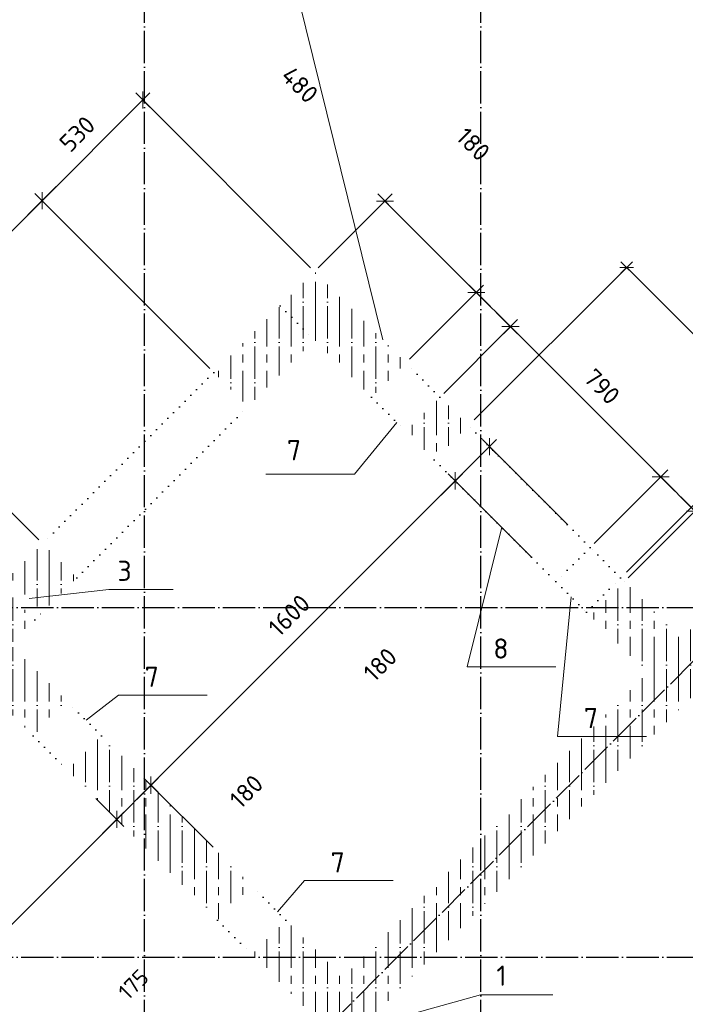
# Model space of a CAD drawing. Header units: millimetres. Extents: x -3057 to 112233, y -2869 to 47508.
# Tile 10 of 48: x 13436 to 15911, y 13724 to 17385. Entities that reach past the tile are written whole.
import ezdxf

# ---------------------------------------------------------------- set-up
doc = ezdxf.new("R2010")
doc.units = ezdxf.units.MM
doc.header["$PDMODE"] = 65
for name, pattern in [('______11', [150, 120, -15, 0, -15]), ('______5', [330, 240, -30, 30, -30]), ('______9', [30, 0, -30])]:
    doc.linetypes.add(name, pattern=pattern)
for name, color, linetype, lineweight in [('Standard', 7, 'Continuous', 25), ('Высотная отметка (окна)', 7, 'Continuous', 13), ('Ограждение_ 2D надпись', 7, 'Continuous', 13), ('Размерная линия_ общее', 7, 'Continuous', 13), ('Размерная линия_ общее_1', 7, 'Continuous', 13), ('Стена_ общее', 7, 'Continuous', 35)]:
    doc.layers.add(name, color=color, linetype=linetype, lineweight=lineweight)
doc.layers.add('Осевая линия_ общее', color=7, linetype='______5', lineweight=13, true_color=0xa0a0a0)
doc.styles.add('ISOCPEUR', font='ISOCPEUR')
doc.dimstyles.new('DIMSTYLE_11', dxfattribs={"dimtxt": 66, "dimasz": 75, "dimexe": 0, "dimexo": 0, "dimgap": 33, "dimtad": 0, "dimdec": 0, "dimrnd": 5, "dimzin": 12, "dimdsep": 46, "dimtxsty": 'ISOCPEUR', "dimblk1": 'ALL_ML_STRICH', "dimblk2": 'ALL_ML_STRICH', "dimsah": 1, "dimcen": 0, "dimclrd": 7, "dimclre": 256, "dimclrt": 7, "dimadec": 0, "dimazin": 0, "dimtfac": 1, "dimtdec": 0, "dimtix": 1, "dimtmove": 2, "dimatfit": 3, "dimfxl": 0, "dimtvp": 1.2, "dimtzin": 0, "dimlwd": 0, "dimlwe": -3, "dimarcsym": 0})
doc.dimstyles.new('DIMSTYLE_3', dxfattribs={"dimtxt": 66, "dimasz": 75, "dimexe": 0, "dimexo": 0, "dimgap": 33, "dimtad": 2, "dimdec": 0, "dimrnd": 5, "dimzin": 12, "dimdsep": 46, "dimtxsty": 'ISOCPEUR', "dimblk1": 'ALL_ML_STRICH', "dimblk2": 'ALL_ML_STRICH', "dimsah": 1, "dimcen": 0, "dimclrd": 7, "dimclre": 256, "dimclrt": 7, "dimadec": 0, "dimazin": 0, "dimtfac": 1, "dimtdec": 0, "dimtix": 1, "dimtmove": 2, "dimatfit": 3, "dimfxl": 0, "dimtzin": 0, "dimlwd": 0, "dimlwe": -3, "dimarcsym": 0})
doc.dimstyles.new('DIMSTYLE_5', dxfattribs={"dimtxt": 60, "dimasz": 60, "dimexe": 0, "dimexo": 0, "dimgap": 30, "dimtad": 2, "dimdec": 0, "dimrnd": 5, "dimzin": 12, "dimdsep": 46, "dimtxsty": 'ISOCPEUR', "dimblk1": 'ALL_ML_STRICH', "dimblk2": 'ALL_ML_STRICH', "dimsah": 1, "dimcen": 0, "dimclrd": 7, "dimclre": 256, "dimclrt": 7, "dimadec": 0, "dimazin": 0, "dimtfac": 1, "dimtdec": 0, "dimtix": 1, "dimtmove": 2, "dimatfit": 3, "dimfxl": 0, "dimtzin": 0, "dimlwd": 0, "dimlwe": -3, "dimarcsym": 0})
doc.dimstyles.new('DIMSTYLE_7', dxfattribs={"dimtxt": 66, "dimasz": 75, "dimexe": 0, "dimexo": 0, "dimgap": 33, "dimtad": 2, "dimdec": 0, "dimrnd": 5, "dimzin": 12, "dimdsep": 46, "dimtxsty": 'ISOCPEUR', "dimblk1": 'ALL_ML_STRICH', "dimblk2": 'ALL_ML_STRICH', "dimsah": 1, "dimcen": 0, "dimclrd": 7, "dimclre": 256, "dimclrt": 7, "dimadec": 0, "dimazin": 0, "dimtfac": 1, "dimtdec": 0, "dimtix": 1, "dimtmove": 2, "dimatfit": 3, "dimfxl": 0, "dimtvp": 1.2, "dimtzin": 0, "dimlwd": 0, "dimlwe": -3, "dimarcsym": 0})
pattern_1 = [(90, (0, 0), (-90, 6e-15), [120, -15, 0, -15]), (90, (-45, 6e-15), (-90, 6e-15), [240, -30, 30, -30])]

# ---------------------------------------------------------------- blocks, each defined once
blk = doc.blocks.new('ALL_ML_STRICH')
at = {"color": 0, "linetype": 'ByBlock', "lineweight": -2}
for p, q in [((0, -0.5), (0, 0.5)), ((-1, 0), (0.5, 0)), ((-0.3, -0.3), (0.3, 0.3))]:
    blk.add_line(p, q, dxfattribs=at)
blk = doc.blocks.new('*D77')
at = {"layer": 'DEFPOINTS', "color": 7, "linetype": 'Continuous', "lineweight": 13, "transparency": 33554687}
for p in [(12313, 15506.3), (13520.5, 15437.2), (12951.3, 14868)]:
    blk.add_point(p, dxfattribs=at)
at = {"layer": 'Размерная линия_ общее', "color": 7, "linetype": 'Continuous', "lineweight": -2, "transparency": 33554687}
blk.add_line((12313, 15506.3), (12882.2, 16075.5), dxfattribs=at)
at = {"layer": 'Размерная линия_ общее', "color": 253, "linetype": 'Continuous', "lineweight": -2, "true_color": 0xa0a0a0, "transparency": 33554687}
for p, q in [((13506.4, 15451.3), (12882.2, 16075.5)), ((12937.2, 14882.1), (12313, 15506.3))]:
    blk.add_line(p, q, dxfattribs=at)
at = {"layer": 'Размерная линия_ общее', "color": 7, "linetype": 'Continuous', "lineweight": 13, "transparency": 33554687, "yscale": 75, "zscale": 75}
for p, xscale, rotation in [((12882.2, 16075.5), 75, 44.99999999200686), ((12313, 15506.3), 75.00000000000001, 224.9999999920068)]:
    blk.add_blockref('ALL_ML_STRICH', p, dxfattribs=dict(at, xscale=xscale, rotation=rotation))
at = {"layer": 'Размерная линия_ общее', "color": 7, "linetype": 'Continuous', "lineweight": 13, "transparency": 33554687, "insert": (12541.2, 15851.9), "char_height": 66, "width": 198, "attachment_point": 5, "rotation": 45, "style": 'ISOCPEUR'}
blk.add_mtext('\\A1;{805}', dxfattribs=at)
blk = doc.blocks.new('*D78')
at = {"layer": 'DEFPOINTS', "color": 7, "linetype": 'Continuous', "lineweight": 13, "transparency": 33554687}
for p in [(12882.2, 16075.5), (14156.9, 16073.6), (13520.5, 15437.2)]:
    blk.add_point(p, dxfattribs=at)
at = {"layer": 'Размерная линия_ общее', "color": 7, "linetype": 'Continuous', "lineweight": -2, "transparency": 33554687}
blk.add_line((12882.2, 16075.5), (13518.6, 16711.9), dxfattribs=at)
at = {"layer": 'Размерная линия_ общее', "color": 253, "linetype": 'Continuous', "lineweight": -2, "true_color": 0xa0a0a0, "transparency": 33554687}
for p, q in [((14142.8, 16087.7), (13518.6, 16711.9)), ((13506.4, 15451.3), (12882.2, 16075.5))]:
    blk.add_line(p, q, dxfattribs=at)
at = {"layer": 'Размерная линия_ общее', "color": 7, "linetype": 'Continuous', "lineweight": 13, "transparency": 33554687, "yscale": 75, "zscale": 75}
for p, xscale, rotation in [((13518.6, 16711.9), 75, 44.99999999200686), ((12882.2, 16075.5), 75.00000000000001, 224.9999999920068)]:
    blk.add_blockref('ALL_ML_STRICH', p, dxfattribs=dict(at, xscale=xscale, rotation=rotation))
at = {"layer": 'Размерная линия_ общее', "color": 7, "linetype": 'Continuous', "lineweight": 13, "transparency": 33554687, "insert": (13144, 16454.7), "char_height": 66, "width": 198, "attachment_point": 5, "rotation": 45, "style": 'ISOCPEUR'}
blk.add_mtext('\\A1;{900}', dxfattribs=at)
blk = doc.blocks.new('*D79')
at = {"layer": 'DEFPOINTS', "color": 7, "linetype": 'Continuous', "lineweight": 13, "transparency": 33554687}
for p in [(13518.6, 16711.9), (14531.7, 16448.4), (14156.9, 16073.6)]:
    blk.add_point(p, dxfattribs=at)
at = {"layer": 'Размерная линия_ общее', "color": 7, "linetype": 'Continuous', "lineweight": -2, "transparency": 33554687}
blk.add_line((13518.6, 16711.9), (13893.4, 17086.7), dxfattribs=at)
at = {"layer": 'Размерная линия_ общее', "color": 253, "linetype": 'Continuous', "lineweight": -2, "true_color": 0xa0a0a0, "transparency": 33554687}
for p, q in [((14517.5, 16462.5), (13893.4, 17086.7)), ((14142.8, 16087.7), (13518.6, 16711.9))]:
    blk.add_line(p, q, dxfattribs=at)
at = {"layer": 'Размерная линия_ общее', "color": 7, "linetype": 'Continuous', "lineweight": 13, "transparency": 33554687, "yscale": 75, "zscale": 75}
for p, xscale, rotation in [((13893.4, 17086.7), 75, 44.99999999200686), ((13518.6, 16711.9), 75.00000000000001, 224.9999999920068)]:
    blk.add_blockref('ALL_ML_STRICH', p, dxfattribs=dict(at, xscale=xscale, rotation=rotation))
at = {"layer": 'Размерная линия_ общее', "color": 7, "linetype": 'Continuous', "lineweight": 13, "transparency": 33554687, "insert": (13649.6, 16960.3), "char_height": 66, "width": 198, "attachment_point": 5, "rotation": 45, "style": 'ISOCPEUR'}
blk.add_mtext('\\A1;{530}', dxfattribs=at)
blk = doc.blocks.new('СЛОЖНЫЙ_ОБЪЕКТ_1')
at = {"layer": 'Осевая линия_ общее', "color": 253, "linetype": '______11', "lineweight": -3, "true_color": 0xa0a0a0, "transparency": 33554687}
for p, q in [((13900, -2590), (13900, 47490)), ((15150, -2590), (15150, 21710)), ((3543.2, 2603.2), (20704.7, 19764.7)), ((-2770, 15200), (26050, 15200)), ((-2770, 13900), (26050, 13900))]:
    blk.add_line(p, q, dxfattribs=at)
blk = doc.blocks.new('*D122')
at = {"layer": 'DEFPOINTS', "color": 7, "linetype": 'Continuous', "lineweight": 13, "transparency": 33554687}
for p in [(12534.1, 14196.2), (12239.1, 13901.2), (13986.8, 13174.1)]:
    blk.add_point(p, dxfattribs=at)
at = {"layer": 'Размерная линия_ общее', "color": 253, "linetype": 'Continuous', "lineweight": -2, "true_color": 0xa0a0a0, "transparency": 33554687}
for p, q in [((12520, 14182.1), (12239.1, 13901.2)), ((13972.7, 13159.9), (13476.5, 12663.7))]:
    blk.add_line(p, q, dxfattribs=at)
at = {"layer": 'Размерная линия_ общее', "color": 7, "linetype": 'Continuous', "lineweight": -2, "transparency": 33554687}
blk.add_line((12239.1, 13901.2), (13476.5, 12663.7), dxfattribs=at)
at = {"layer": 'Размерная линия_ общее', "color": 7, "linetype": 'Continuous', "lineweight": 13, "transparency": 33554687, "xscale": 75, "yscale": 75, "zscale": 75}
for p, rotation in [((12239.1, 13901.2), 135.0000000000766), ((13476.5, 12663.7), 315.0000000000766)]:
    blk.add_blockref('ALL_ML_STRICH', p, dxfattribs=dict(at, rotation=rotation))
at = {"layer": 'Размерная линия_ общее', "color": 7, "linetype": 'Continuous', "lineweight": 13, "transparency": 33554687, "insert": (12640.6, 13617), "char_height": 66, "width": 264, "attachment_point": 5, "rotation": 315, "style": 'ISOCPEUR'}
blk.add_mtext('\\A1;{1750}', dxfattribs=at)
blk = doc.blocks.new('*D130')
at = {"layer": 'DEFPOINTS', "color": 7, "linetype": 'Continuous', "lineweight": 13, "transparency": 33554687}
for p in [(13019, 15655.9), (13520.5, 15437.2), (13379.1, 15295.8)]:
    blk.add_point(p, dxfattribs=at)
at = {"layer": 'Размерная линия_ общее', "color": 7, "linetype": 'Continuous', "lineweight": -2, "transparency": 33554687}
blk.add_line((13019, 15655.9), (13160.4, 15797.3), dxfattribs=at)
at = {"layer": 'Размерная линия_ общее', "color": 253, "linetype": 'Continuous', "lineweight": -2, "true_color": 0xa0a0a0, "transparency": 33554687}
for p, q in [((13506.4, 15451.3), (13160.4, 15797.3)), ((13365, 15309.9), (13019, 15655.9))]:
    blk.add_line(p, q, dxfattribs=at)
at = {"layer": 'Размерная линия_ общее', "color": 7, "linetype": 'Continuous', "lineweight": 13, "transparency": 33554687, "xscale": 75, "yscale": 75, "zscale": 75}
for p, rotation in [((13160.4, 15797.3), 45.00000000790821), ((13019, 15655.9), 225.0000000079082)]:
    blk.add_blockref('ALL_ML_STRICH', p, dxfattribs=dict(at, rotation=rotation))
at = {"layer": 'Размерная линия_ общее', "color": 7, "linetype": 'Continuous', "lineweight": 13, "transparency": 33554687, "insert": (13246.9, 16001.8), "char_height": 66, "width": 198, "attachment_point": 5, "rotation": 45, "style": 'ISOCPEUR'}
blk.add_mtext('\\A1;{200}', dxfattribs=at)
blk = doc.blocks.new('*D136')
at = {"layer": 'DEFPOINTS', "color": 7, "linetype": 'Continuous', "lineweight": 13, "transparency": 33554687}
for p in [(20439.2, 15264.3), (14595.3, 9709.6), (15203, 9101.9)]:
    blk.add_point(p, dxfattribs=at)
at = {"layer": 'Размерная линия_ общее', "color": 253, "linetype": 'Continuous', "lineweight": -2, "true_color": 0xa0a0a0, "transparency": 33554687}
for p, q in [((20453.3, 15250.2), (20902.3, 14801.2)), ((14609.5, 9695.5), (15203, 9101.9))]:
    blk.add_line(p, q, dxfattribs=at)
at = {"layer": 'Размерная линия_ общее', "color": 7, "linetype": 'Continuous', "lineweight": -2, "transparency": 33554687}
blk.add_line((15203, 9101.9), (20902.3, 14801.2), dxfattribs=at)
at = {"layer": 'Размерная линия_ общее', "color": 7, "linetype": 'Continuous', "lineweight": 13, "transparency": 33554687, "yscale": 75, "zscale": 75}
for p, xscale, rotation in [((20902.3, 14801.2), 75, 44.99999999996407), ((15203, 9101.9), 75.00000000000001, 224.9999999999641)]:
    blk.add_blockref('ALL_ML_STRICH', p, dxfattribs=dict(at, xscale=xscale, rotation=rotation))
at = {"layer": 'Размерная линия_ общее', "color": 7, "linetype": 'Continuous', "lineweight": 13, "transparency": 33554687, "insert": (17996.3, 12012.6), "char_height": 66, "width": 264, "attachment_point": 5, "rotation": 45, "style": 'ISOCPEUR'}
blk.add_mtext('\\A1;{8060}', dxfattribs=at)
blk = doc.blocks.new('*D139')
at = {"layer": 'DEFPOINTS', "color": 7, "linetype": 'Continuous', "lineweight": 13, "transparency": 33554687}
for p in [(15267.1, 20436.4), (9040, 15264.9), (9567.8, 14737.2)]:
    blk.add_point(p, dxfattribs=at)
at = {"layer": 'Размерная линия_ общее', "color": 7, "linetype": 'Continuous', "lineweight": -2, "transparency": 33554687}
blk.add_line((9040, 15264.9), (14739.3, 20964.2), dxfattribs=at)
at = {"layer": 'Размерная линия_ общее', "color": 253, "linetype": 'Continuous', "lineweight": -2, "true_color": 0xa0a0a0, "transparency": 33554687}
for p, q in [((15252.9, 20450.6), (14739.3, 20964.2)), ((9553.7, 14751.3), (9040, 15264.9))]:
    blk.add_line(p, q, dxfattribs=at)
at = {"layer": 'Размерная линия_ общее', "color": 7, "linetype": 'Continuous', "lineweight": 13, "transparency": 33554687, "xscale": 75, "yscale": 75, "zscale": 75}
for p, rotation in [((14739.3, 20964.2), 44.99999999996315), ((9040, 15264.9), 224.9999999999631)]:
    blk.add_blockref('ALL_ML_STRICH', p, dxfattribs=dict(at, rotation=rotation))
at = {"layer": 'Размерная линия_ общее', "color": 7, "linetype": 'Continuous', "lineweight": 13, "transparency": 33554687, "insert": (11833.3, 18175.6), "char_height": 66, "width": 264, "attachment_point": 5, "rotation": 45, "style": 'ISOCPEUR'}
blk.add_mtext('\\A1;{8060}', dxfattribs=at)
blk = doc.blocks.new('*D143')
at = {"layer": 'DEFPOINTS', "color": 7, "linetype": 'Continuous', "lineweight": 13, "transparency": 33554687}
for p in [(18385.4, 17318.1), (13994.3, 12927), (14714.4, 12206.9)]:
    blk.add_point(p, dxfattribs=at)
at = {"layer": 'Размерная линия_ общее', "color": 253, "linetype": 'Continuous', "lineweight": -2, "true_color": 0xa0a0a0, "transparency": 33554687}
for p, q in [((18399.6, 17304), (19105.5, 16598)), ((14008.4, 12912.8), (14714.4, 12206.9))]:
    blk.add_line(p, q, dxfattribs=at)
at = {"layer": 'Размерная линия_ общее', "color": 7, "linetype": 'Continuous', "lineweight": -2, "transparency": 33554687}
blk.add_line((14714.4, 12206.9), (19105.5, 16598), dxfattribs=at)
at = {"layer": 'Размерная линия_ общее', "color": 7, "linetype": 'Continuous', "lineweight": 13, "transparency": 33554687, "xscale": 75, "yscale": 75, "zscale": 75}
for p, rotation in [((19105.5, 16598), 44.99999999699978), ((14714.4, 12206.9), 224.9999999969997)]:
    blk.add_blockref('ALL_ML_STRICH', p, dxfattribs=dict(at, rotation=rotation))
at = {"layer": 'Размерная линия_ общее', "color": 7, "linetype": 'Continuous', "lineweight": 13, "transparency": 33554687, "insert": (16858.3, 14468.1), "char_height": 66, "width": 264, "attachment_point": 5, "rotation": 45, "style": 'ISOCPEUR'}
blk.add_mtext('\\A1;{6210}', dxfattribs=at)
blk = doc.blocks.new('*D153')
at = {"layer": 'DEFPOINTS', "color": 7, "linetype": 'Continuous', "lineweight": 13, "transparency": 33554687}
for p in [(13704.4, 14503.8), (11823.5, 12622.9), (11915.6, 12530.7)]:
    blk.add_point(p, dxfattribs=at)
at = {"layer": 'Размерная линия_ общее', "color": 253, "linetype": 'Continuous', "lineweight": -2, "true_color": 0xa0a0a0, "transparency": 33554687}
for p, q in [((13718.5, 14489.7), (13796.5, 14411.7)), ((11837.6, 12608.8), (11915.6, 12530.7))]:
    blk.add_line(p, q, dxfattribs=at)
at = {"layer": 'Размерная линия_ общее', "color": 7, "linetype": 'Continuous', "lineweight": -2, "transparency": 33554687}
blk.add_line((11915.6, 12530.7), (13796.5, 14411.7), dxfattribs=at)
at = {"layer": 'Размерная линия_ общее', "color": 7, "linetype": 'Continuous', "lineweight": 13, "transparency": 33554687, "xscale": 75, "yscale": 75, "zscale": 75}
for p, rotation in [((13796.5, 14411.7), 44.99999999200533), ((11915.6, 12530.7), 224.9999999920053)]:
    blk.add_blockref('ALL_ML_STRICH', p, dxfattribs=dict(at, rotation=rotation))
at = {"layer": 'Размерная линия_ общее', "color": 7, "linetype": 'Continuous', "lineweight": 13, "transparency": 33554687, "insert": (12383.4, 13171.1), "char_height": 66, "width": 264, "attachment_point": 5, "rotation": 45, "style": 'ISOCPEUR'}
blk.add_mtext('\\A1;{2660}', dxfattribs=at)
blk = doc.blocks.new('*D154')
at = {"layer": 'DEFPOINTS', "color": 7, "linetype": 'Continuous', "lineweight": 13, "transparency": 33554687}
for p in [(13704.4, 14503.8), (13796.5, 14411.7), (14140.3, 14322.4)]:
    blk.add_point(p, dxfattribs=at)
at = {"layer": 'Размерная линия_ общее', "color": 7, "linetype": 'Continuous', "lineweight": -2, "transparency": 33554687}
blk.add_line((13796.5, 14411.7), (13923.8, 14538.9), dxfattribs=at)
at = {"layer": 'Размерная линия_ общее', "color": 253, "linetype": 'Continuous', "lineweight": -2, "true_color": 0xa0a0a0, "transparency": 33554687}
for p, q in [((14154.5, 14308.3), (13923.8, 14538.9)), ((13718.5, 14489.7), (13796.5, 14411.7))]:
    blk.add_line(p, q, dxfattribs=at)
at = {"layer": 'Размерная линия_ общее', "color": 7, "linetype": 'Continuous', "lineweight": 13, "transparency": 33554687, "xscale": 75, "yscale": 75, "zscale": 75}
for p, rotation in [((13923.8, 14538.9), 44.99999999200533), ((13796.5, 14411.7), 224.9999999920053)]:
    blk.add_blockref('ALL_ML_STRICH', p, dxfattribs=dict(at, rotation=rotation))
at = {"layer": 'Размерная линия_ общее', "color": 7, "linetype": 'Continuous', "lineweight": 13, "transparency": 33554687, "insert": (14278.5, 14515.3), "char_height": 66, "width": 198, "attachment_point": 5, "rotation": 45, "style": 'ISOCPEUR'}
blk.add_mtext('\\A1;{180}', dxfattribs=at)
blk = doc.blocks.new('*D155')
at = {"layer": 'DEFPOINTS', "color": 7, "linetype": 'Continuous', "lineweight": 13, "transparency": 33554687}
for p in [(15354.3, 15371.2), (13923.8, 14538.9), (14140.3, 14322.4)]:
    blk.add_point(p, dxfattribs=at)
at = {"layer": 'Размерная линия_ общее', "color": 7, "linetype": 'Continuous', "lineweight": -2, "transparency": 33554687}
blk.add_line((13923.8, 14538.9), (15055.2, 15670.3), dxfattribs=at)
at = {"layer": 'Размерная линия_ общее', "color": 253, "linetype": 'Continuous', "lineweight": -2, "true_color": 0xa0a0a0, "transparency": 33554687}
for p, q in [((15340.2, 15385.3), (15055.2, 15670.3)), ((14154.5, 14308.3), (13923.8, 14538.9))]:
    blk.add_line(p, q, dxfattribs=at)
at = {"layer": 'Размерная линия_ общее', "color": 7, "linetype": 'Continuous', "lineweight": 13, "transparency": 33554687, "xscale": 75, "yscale": 75, "zscale": 75}
for p, rotation in [((15055.2, 15670.3), 44.99999999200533), ((13923.8, 14538.9), 224.9999999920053)]:
    blk.add_blockref('ALL_ML_STRICH', p, dxfattribs=dict(at, rotation=rotation))
at = {"layer": 'Размерная линия_ общее', "color": 7, "linetype": 'Continuous', "lineweight": 13, "transparency": 33554687, "insert": (14437.8, 15170.3), "char_height": 66, "width": 264, "attachment_point": 5, "rotation": 45, "style": 'ISOCPEUR'}
blk.add_mtext('\\A1;{1600}', dxfattribs=at)
blk = doc.blocks.new('*D156')
at = {"layer": 'DEFPOINTS', "color": 7, "linetype": 'Continuous', "lineweight": 13, "transparency": 33554687}
for p in [(15055.2, 15670.3), (15487.6, 15492.4), (15354.3, 15371.2)]:
    blk.add_point(p, dxfattribs=at)
at = {"layer": 'Размерная линия_ общее', "color": 7, "linetype": 'Continuous', "lineweight": -2, "transparency": 33554687}
blk.add_line((15055.2, 15670.3), (15182.5, 15797.6), dxfattribs=at)
at = {"layer": 'Размерная линия_ общее', "color": 253, "linetype": 'Continuous', "lineweight": -2, "true_color": 0xa0a0a0, "transparency": 33554687}
for p, q in [((15473.5, 15506.6), (15182.5, 15797.6)), ((15340.2, 15385.3), (15055.2, 15670.3))]:
    blk.add_line(p, q, dxfattribs=at)
at = {"layer": 'Размерная линия_ общее', "color": 7, "linetype": 'Continuous', "lineweight": 13, "transparency": 33554687, "xscale": 75, "yscale": 75, "zscale": 75}
for p, rotation in [((15182.5, 15797.6), 44.99999999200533), ((15055.2, 15670.3), 224.9999999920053)]:
    blk.add_blockref('ALL_ML_STRICH', p, dxfattribs=dict(at, rotation=rotation))
at = {"layer": 'Размерная линия_ общее', "color": 7, "linetype": 'Continuous', "lineweight": 13, "transparency": 33554687, "insert": (14776, 14987.2), "char_height": 66, "width": 198, "attachment_point": 5, "rotation": 45, "style": 'ISOCPEUR'}
blk.add_mtext('\\A1;{180}', dxfattribs=at)
blk = doc.blocks.new('*D157')
at = {"layer": 'DEFPOINTS', "color": 7, "linetype": 'Continuous', "lineweight": 13, "transparency": 33554687}
for p in [(15692.5, 16463.7), (15104.4, 15875.6), (15670.1, 15309.9)]:
    blk.add_point(p, dxfattribs=at)
at = {"layer": 'Размерная линия_ общее_1', "color": 253, "linetype": 'Continuous', "lineweight": -2, "true_color": 0xa0a0a0, "transparency": 33554687}
for p, q in [((15125.7, 15896.8), (15692.5, 16463.7)), ((15691.3, 15331.1), (16258.2, 15898))]:
    blk.add_line(p, q, dxfattribs=at)
at = {"layer": 'Размерная линия_ общее_1', "color": 7, "linetype": 'Continuous', "lineweight": -2, "transparency": 33554687}
blk.add_line((15692.5, 16463.7), (16258.2, 15898), dxfattribs=at)
at = {"layer": 'Размерная линия_ общее_1', "color": 7, "linetype": 'Continuous', "lineweight": 13, "transparency": 33554687, "xscale": 60, "yscale": 60, "zscale": 60}
for p, rotation in [((15692.5, 16463.7), 134.9999999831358), ((16258.2, 15898), 314.9999999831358)]:
    blk.add_blockref('ALL_ML_STRICH', p, dxfattribs=dict(at, rotation=rotation))
at = {"layer": 'Размерная линия_ общее_1', "color": 7, "linetype": 'Continuous', "lineweight": 13, "transparency": 33554687, "insert": (16034, 16235.3), "char_height": 60, "width": 180, "attachment_point": 5, "rotation": 315, "style": 'ISOCPEUR'}
blk.add_mtext('\\A1;{800}', dxfattribs=at)
blk = doc.blocks.new('*D158')
at = {"layer": 'DEFPOINTS', "color": 7, "linetype": 'Continuous', "lineweight": 13, "transparency": 33554687}
for p in [(16258.2, 15898), (16479.8, 15667), (15670.1, 15309.9)]:
    blk.add_point(p, dxfattribs=at)
at = {"layer": 'Размерная линия_ общее_1', "color": 253, "linetype": 'Continuous', "lineweight": -2, "true_color": 0xa0a0a0, "transparency": 33554687}
for p, q in [((15691.3, 15331.1), (16258.2, 15898)), ((16484.5, 15671.7), (16484.5, 15671.7))]:
    blk.add_line(p, q, dxfattribs=at)
at = {"layer": 'Размерная линия_ общее_1', "color": 7, "linetype": 'Continuous', "lineweight": -2, "transparency": 33554687}
blk.add_line((16258.2, 15898), (16484.5, 15671.7), dxfattribs=at)
at = {"layer": 'Размерная линия_ общее_1', "color": 7, "linetype": 'Continuous', "lineweight": 13, "transparency": 33554687, "xscale": 60, "yscale": 60, "zscale": 60}
for p, rotation in [((16258.2, 15898), 134.9999999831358), ((16484.5, 15671.7), 314.9999999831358)]:
    blk.add_blockref('ALL_ML_STRICH', p, dxfattribs=dict(at, rotation=rotation))
at = {"layer": 'Размерная линия_ общее_1', "color": 7, "linetype": 'Continuous', "lineweight": 13, "transparency": 33554687, "insert": (16253.6, 16512.2), "char_height": 60, "width": 180, "attachment_point": 5, "rotation": 315, "style": 'ISOCPEUR'}
blk.add_mtext('\\A1;{320}', dxfattribs=at)
blk = doc.blocks.new('*D159')
at = {"layer": 'DEFPOINTS', "color": 7, "linetype": 'Continuous', "lineweight": 13, "transparency": 33554687}
for p in [(14793.8, 16710.5), (14531.7, 16448.4), (14871.1, 16108.9)]:
    blk.add_point(p, dxfattribs=at)
at = {"layer": 'Размерная линия_ общее', "color": 253, "linetype": 'Continuous', "lineweight": -2, "true_color": 0xa0a0a0, "transparency": 33554687}
for p, q in [((14545.8, 16462.5), (14793.8, 16710.5)), ((14885.2, 16123.1), (15133.2, 16371.1))]:
    blk.add_line(p, q, dxfattribs=at)
at = {"layer": 'Размерная линия_ общее', "color": 7, "linetype": 'Continuous', "lineweight": -2, "transparency": 33554687}
blk.add_line((14793.8, 16710.5), (15133.2, 16371.1), dxfattribs=at)
at = {"layer": 'Размерная линия_ общее', "color": 7, "linetype": 'Continuous', "lineweight": 13, "transparency": 33554687, "xscale": 75, "yscale": 75, "zscale": 75}
for p, rotation in [((14793.8, 16710.5), 134.9999999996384), ((15133.2, 16371.1), 314.9999999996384)]:
    blk.add_blockref('ALL_ML_STRICH', p, dxfattribs=dict(at, rotation=rotation))
at = {"layer": 'Размерная линия_ общее', "color": 7, "linetype": 'Continuous', "lineweight": 13, "transparency": 33554687, "insert": (14477.2, 17143), "char_height": 66, "width": 198, "attachment_point": 5, "rotation": 315, "style": 'ISOCPEUR'}
blk.add_mtext('\\A1;{480}', dxfattribs=at)
blk = doc.blocks.new('*D160')
at = {"layer": 'DEFPOINTS', "color": 7, "linetype": 'Continuous', "lineweight": 13, "transparency": 33554687}
for p in [(15133.2, 16371.1), (14871.1, 16108.9), (14998.4, 15981.7)]:
    blk.add_point(p, dxfattribs=at)
at = {"layer": 'Размерная линия_ общее', "color": 253, "linetype": 'Continuous', "lineweight": -2, "true_color": 0xa0a0a0, "transparency": 33554687}
for p, q in [((14885.2, 16123.1), (15133.2, 16371.1)), ((15012.5, 15995.8), (15260.5, 16243.8))]:
    blk.add_line(p, q, dxfattribs=at)
at = {"layer": 'Размерная линия_ общее', "color": 7, "linetype": 'Continuous', "lineweight": -2, "transparency": 33554687}
blk.add_line((15133.2, 16371.1), (15260.5, 16243.8), dxfattribs=at)
at = {"layer": 'Размерная линия_ общее', "color": 7, "linetype": 'Continuous', "lineweight": 13, "transparency": 33554687, "xscale": 75, "yscale": 75, "zscale": 75}
for p, rotation in [((15133.2, 16371.1), 134.9999999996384), ((15260.5, 16243.8), 314.9999999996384)]:
    blk.add_blockref('ALL_ML_STRICH', p, dxfattribs=dict(at, rotation=rotation))
at = {"layer": 'Размерная линия_ общее', "color": 7, "linetype": 'Continuous', "lineweight": 13, "transparency": 33554687, "insert": (15121.8, 16921.9), "char_height": 66, "width": 198, "attachment_point": 5, "rotation": 315, "style": 'ISOCPEUR'}
blk.add_mtext('\\A1;{180}', dxfattribs=at)
blk = doc.blocks.new('*D161')
at = {"layer": 'DEFPOINTS', "color": 7, "linetype": 'Continuous', "lineweight": 13, "transparency": 33554687}
for p in [(15260.5, 16243.8), (14998.4, 15981.7), (15557, 15423)]:
    blk.add_point(p, dxfattribs=at)
at = {"layer": 'Размерная линия_ общее', "color": 253, "linetype": 'Continuous', "lineweight": -2, "true_color": 0xa0a0a0, "transparency": 33554687}
for p, q in [((15012.5, 15995.8), (15260.5, 16243.8)), ((15571.1, 15437.2), (15819.1, 15685.2))]:
    blk.add_line(p, q, dxfattribs=at)
at = {"layer": 'Размерная линия_ общее', "color": 7, "linetype": 'Continuous', "lineweight": -2, "transparency": 33554687}
blk.add_line((15260.5, 16243.8), (15819.1, 15685.2), dxfattribs=at)
at = {"layer": 'Размерная линия_ общее', "color": 7, "linetype": 'Continuous', "lineweight": 13, "transparency": 33554687, "xscale": 75, "yscale": 75, "zscale": 75}
for p, rotation in [((15260.5, 16243.8), 134.9999999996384), ((15819.1, 15685.2), 314.9999999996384)]:
    blk.add_blockref('ALL_ML_STRICH', p, dxfattribs=dict(at, rotation=rotation))
at = {"layer": 'Размерная линия_ общее', "color": 7, "linetype": 'Continuous', "lineweight": 13, "transparency": 33554687, "insert": (15600.8, 16020.8), "char_height": 66, "width": 198, "attachment_point": 5, "rotation": 315, "style": 'ISOCPEUR'}
blk.add_mtext('\\A1;{790}', dxfattribs=at)
blk = doc.blocks.new('*D162')
at = {"layer": 'DEFPOINTS', "color": 7, "linetype": 'Continuous', "lineweight": 13, "transparency": 33554687}
for p in [(15819.1, 15685.2), (15557, 15423), (15684.3, 15295.8)]:
    blk.add_point(p, dxfattribs=at)
at = {"layer": 'Размерная линия_ общее', "color": 253, "linetype": 'Continuous', "lineweight": -2, "true_color": 0xa0a0a0, "transparency": 33554687}
for p, q in [((15571.1, 15437.2), (15819.1, 15685.2)), ((15698.4, 15309.9), (15946.4, 15557.9))]:
    blk.add_line(p, q, dxfattribs=at)
at = {"layer": 'Размерная линия_ общее', "color": 7, "linetype": 'Continuous', "lineweight": -2, "transparency": 33554687}
blk.add_line((15819.1, 15685.2), (15946.4, 15557.9), dxfattribs=at)
at = {"layer": 'Размерная линия_ общее', "color": 7, "linetype": 'Continuous', "lineweight": 13, "transparency": 33554687, "xscale": 75, "yscale": 75, "zscale": 75}
for p, rotation in [((15819.1, 15685.2), 134.9999999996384), ((15946.4, 15557.9), 314.9999999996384)]:
    blk.add_blockref('ALL_ML_STRICH', p, dxfattribs=dict(at, rotation=rotation))
at = {"layer": 'Размерная линия_ общее', "color": 7, "linetype": 'Continuous', "lineweight": 13, "transparency": 33554687, "insert": (16111.4, 15509.1), "char_height": 66, "width": 198, "attachment_point": 5, "rotation": 315, "style": 'ISOCPEUR'}
blk.add_mtext('\\A1;{180}', dxfattribs=at)
blk = doc.blocks.new('*D382')
at = {"layer": 'DEFPOINTS', "color": 7, "linetype": 'Continuous', "lineweight": 13, "transparency": 33554687}
for p in [(13813.1, 13638.5), (14132.2, 13319.4), (14008.4, 13195.7)]:
    blk.add_point(p, dxfattribs=at)
at = {"layer": 'Размерная линия_ общее_1', "color": 7, "linetype": 'Continuous', "lineweight": -2, "transparency": 33554687}
blk.add_line((13813.1, 13638.5), (13689.4, 13514.7), dxfattribs=at)
at = {"layer": 'Размерная линия_ общее_1', "color": 253, "linetype": 'Continuous', "lineweight": -2, "true_color": 0xa0a0a0, "transparency": 33554687}
for p, q in [((14111, 13340.6), (13813.1, 13638.5)), ((13987.2, 13216.9), (13689.4, 13514.7))]:
    blk.add_line(p, q, dxfattribs=at)
at = {"layer": 'Размерная линия_ общее_1', "color": 7, "linetype": 'Continuous', "lineweight": 13, "transparency": 33554687, "yscale": 60, "zscale": 60}
for p, xscale, rotation in [((13813.1, 13638.5), 60, 45.00000000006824), ((13689.4, 13514.7), 60.00000000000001, 225.0000000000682)]:
    blk.add_blockref('ALL_ML_STRICH', p, dxfattribs=dict(at, xscale=xscale, rotation=rotation))
at = {"layer": 'Размерная линия_ общее_1', "color": 7, "linetype": 'Continuous', "lineweight": 13, "transparency": 33554687, "insert": (13858.6, 13798.1), "char_height": 60, "width": 180, "attachment_point": 5, "rotation": 45, "style": 'ISOCPEUR'}
blk.add_mtext('\\A1;{175}', dxfattribs=at)

msp = doc.modelspace()

# ---------------------------------------------------------------- hatches: boundary and pattern name
at = {"layer": 'Стена_ общее', "linetype": 'Continuous', "lineweight": 18, "transparency": 33554687}
h = msp.add_hatch(dxfattribs=at)
h.set_pattern_fill('__________541', scale=30, style=0, pattern_type=2)
h.set_pattern_definition(pattern_1)
h.paths.add_polyline_path([(14637.8, 13570.4), (17027.8, 15960.5), (16992.4, 15995.8), (17020.7, 16024.1), (17056.1, 15988.7), (18809.7, 17742.4), (18682.4, 17869.6), (14510.5, 13697.7)], flags=0)
h = msp.add_hatch(dxfattribs=at)
h.set_pattern_fill('__________541', scale=30, style=0, pattern_type=2)
h.set_pattern_definition(pattern_1)
h.paths.add_polyline_path([(14871.1, 16108.9), (14531.7, 16448.4), (14404.4, 16321.1), (14743.8, 15981.7)], flags=0)
h = msp.add_hatch(dxfattribs=at)
h.set_pattern_fill('__________541', scale=30, style=0, pattern_type=2)
h.set_pattern_definition(pattern_1)
h.paths.add_polyline_path([(14284.2, 15946.3), (14531.7, 16193.8), (14404.4, 16321.1), (14156.9, 16073.6)], flags=0)
h = msp.add_hatch(dxfattribs=at)
h.set_pattern_fill('__________541', scale=30, style=0, pattern_type=2)
h.set_pattern_definition(pattern_1)
h.paths.add_polyline_path([(14998.4, 15981.7), (14871.1, 15854.4), (14977.2, 15748.3), (15104.4, 15875.6)], flags=0)
h = msp.add_hatch(dxfattribs=at)
h.set_pattern_fill('__________541', scale=30, style=0, pattern_type=2)
h.set_pattern_definition(pattern_1)
h.paths.add_polyline_path([(13520.5, 15437.2), (13393.2, 15309.9), (13520.5, 15182.6), (13647.8, 15309.9)], flags=0)
h = msp.add_hatch(dxfattribs=at)
h.set_pattern_fill('__________541', scale=30, style=0, pattern_type=2)
h.set_pattern_definition(pattern_1)
h.paths.add_polyline_path([(13400.3, 15062.4), (13492.2, 15154.3), (13365, 15281.6), (13273, 15189.7)], flags=0)
h = msp.add_hatch(dxfattribs=at)
h.set_pattern_fill('__________541', scale=30, style=0, pattern_type=2)
h.set_pattern_definition(pattern_1)
h.paths.add_polyline_path([(15557, 15168.5), (15769.1, 14956.4), (15896.4, 15083.6), (15684.3, 15295.8)], flags=0)
h = msp.add_hatch(dxfattribs=at)
h.set_pattern_fill('__________541', scale=30, style=0, pattern_type=2)
h.set_pattern_definition(pattern_1)
h.paths.add_polyline_path([(13612.4, 14850.3), (13273, 15189.7), (13145.8, 15062.4), (13485.2, 14723)], flags=0)
h = msp.add_hatch(dxfattribs=at)
h.set_pattern_fill('__________541', scale=30, style=0, pattern_type=2)
h.set_pattern_definition(pattern_1)
h.paths.add_polyline_path([(14298.3, 14164.4), (13739.7, 14723), (13612.4, 14595.7), (14171.1, 14037.1)], flags=0)
h = msp.add_hatch(dxfattribs=at)
h.set_pattern_fill('__________541', scale=30, style=0, pattern_type=2)
h.set_pattern_definition(pattern_1)
h.paths.add_polyline_path([(14637.8, 13825), (14425.6, 14037.1), (14298.3, 13909.8), (14510.5, 13697.7)], flags=0)

# ---------------------------------------------------------------- linework, layer by layer
at = {"layer": 'Высотная отметка (окна)', "color": 7, "linetype": 'Continuous', "lineweight": 13, "transparency": 33554687}
msp.add_lwpolyline([(14006.6, 15266), (13766.6, 15266), (13470.8, 15232.4)], dxfattribs=at)
at = {"layer": 'Ограждение_ 2D надпись', "color": 7, "linetype": 'Continuous', "lineweight": 13, "transparency": 33554687}
for points in [[(14837.7, 15887.8), (14680.9, 15695), (14350.9, 15695)], [(15227.8, 15497.7), (15098.9, 14978.8), (15428.9, 14978.8)], [(15486.3, 15239.2), (15435.7, 14720.3), (15765.7, 14720.3)], [(13682.2, 14780.5), (13802.7, 14873.7), (14132.7, 14873.7)], [(14394.3, 14068.4), (14494.1, 14184), (14824.1, 14184)]]:
    msp.add_lwpolyline(points, dxfattribs=at)
at = {"layer": 'Осевая линия_ общее', "color": 7, "linetype": 'Continuous', "lineweight": 13, "transparency": 33554687}
for points in [[(14785.5, 16194.6), (14395.7, 17776.4), (12128, 17776.4)], [(14601.7, 13606.5), (15148.5, 13759.9), (15418.5, 13759.9)]]:
    msp.add_lwpolyline(points, dxfattribs=at)
at = {"layer": 'Стена_ общее', "color": 7, "linetype": '______9', "lineweight": -3, "transparency": 33554687}
for p, q in [((14404.4, 16321.1), (14531.7, 16193.8)), ((14998.4, 15981.7), (14871.1, 16108.9)), ((14998.4, 15981.7), (14871.1, 16108.9)), ((14156.9, 16073.6), (13520.5, 15437.2)), ((14156.9, 16073.6), (13520.5, 15437.2)), ((14743.8, 15981.7), (14871.1, 15854.4)), ((14743.8, 15981.7), (14871.1, 15854.4)), ((13647.8, 15309.9), (14284.2, 15946.3)), ((13647.8, 15309.9), (14284.2, 15946.3)), ((15557, 15423), (15104.4, 15875.6)), ((15557, 15423), (15104.4, 15875.6)), ((14977.2, 15748.3), (15429.7, 15295.8)), ((14977.2, 15748.3), (15429.7, 15295.8)), ((15557, 15423), (15429.7, 15295.8)), ((15670.1, 15309.9), (15557, 15423)), ((15670.1, 15309.9), (15557, 15423)), ((15670.1, 15309.9), (15557, 15423)), ((15542.8, 15182.6), (15670.1, 15309.9)), ((15684.3, 15295.8), (15670.1, 15309.9)), ((15684.3, 15295.8), (15670.1, 15309.9)), ((15429.7, 15295.8), (15542.8, 15182.6)), ((15429.7, 15295.8), (15542.8, 15182.6)), ((15429.7, 15295.8), (15542.8, 15182.6)), ((13492.2, 15154.3), (13520.5, 15182.6)), ((13492.2, 15154.3), (13520.5, 15182.6)), ((15542.8, 15182.6), (15557, 15168.5)), ((15542.8, 15182.6), (15557, 15168.5)), ((13739.7, 14723), (13612.4, 14850.3)), ((13739.7, 14723), (13612.4, 14850.3)), ((13485.2, 14723), (13612.4, 14595.7)), ((13485.2, 14723), (13612.4, 14595.7)), ((14425.6, 14037.1), (14298.3, 14164.4)), ((14425.6, 14037.1), (14298.3, 14164.4)), ((14171.1, 14037.1), (14298.3, 13909.8)), ((14171.1, 14037.1), (14298.3, 13909.8))]:
    msp.add_line(p, q, dxfattribs=at)

# ---------------------------------------------------------------- block references
at = {"layer": 'Осевая линия_ общее', "color": 253, "linetype": '______11', "lineweight": -3, "true_color": 0xa0a0a0, "transparency": 33554687}
msp.add_blockref('СЛОЖНЫЙ_ОБЪЕКТ_1', (0, 0), dxfattribs=at)

# ---------------------------------------------------------------- texts
at = {"layer": 'Standard', "color": 7, "linetype": 'Continuous', "lineweight": 25, "transparency": 33554687, "char_height": 75, "attachment_point": 7, "style": 'ISOCPEUR'}
for s, insert, width in [('\\A1;{\\fISOCPEUR|i0|b0;\\H75.000000;\\W1.000000;\\C7;7}\\P', (14429.4, 15746.9), 81.667), ('\\A1;{\\fISOCPEUR|i0|b0;\\H75.000000;\\W1.000000;\\C7;3}\\P', (13799.1, 15298.4), 81.667), ('\\A1;{\\fISOCPEUR|i0|b0;\\H75.000000;\\W1.000000;\\C7;8}\\P', (15196.6, 15009.5), 81.667), ('\\A1;{\\fISOCPEUR|i0|b0;\\H75.000000;\\W1.000000;\\C7;7}\\P', (13900.4, 14904.4), 81.667), ('\\A1;{\\fISOCPEUR|i0|b0;\\H75.000000;\\W1.000000;\\C7;7}\\P', (15533.4, 14751), 81.667), ('\\A1;{\\fISOCPEUR|i0|b0;\\H75.000000;\\W1.000000;\\C7;7}\\P', (14591.8, 14214.7), 81.667), ('\\A1;{\\fISOCPEUR|i0|b0;\\H75.000000;\\W1.000000;\\C7;1}\\P', (15208.2, 13793.3), 58.333)]:
    msp.add_mtext(s, dxfattribs=dict(at, insert=insert, width=width))

# ---------------------------------------------------------------- dimensions: what is measured, and where the dimension line sits
at = {"layer": 'Размерная линия_ общее', "color": 7, "linetype": 'Continuous', "lineweight": 13, "transparency": 33554687}
for base, p1, p2, angle, dimstyle, picture, middle in [((14739.3, 20964.2), (9553.7, 14751.3), (15252.9, 20450.6), 45, 'DIMSTYLE_3', '*D139', (11833.3, 18175.6)), ((19105.5, 16598), (14008.4, 12912.8), (18399.6, 17304), 45, 'DIMSTYLE_3', '*D143', (16858.3, 14468.1)), ((15133.2, 16371.1), (14545.8, 16462.5), (14885.2, 16123.1), 315, 'DIMSTYLE_3', '*D159', (14477.2, 17143)), ((13893.4, 17086.7), (14142.8, 16087.7), (14517.5, 16462.5), 45, 'DIMSTYLE_3', '*D79', (13649.6, 16960.3)), ((15260.5, 16243.8), (14885.2, 16123.1), (15012.5, 15995.8), 315, 'DIMSTYLE_7', '*D160', (15121.8, 16921.9)), ((13518.6, 16711.9), (13506.4, 15451.3), (14142.8, 16087.7), 45, 'DIMSTYLE_3', '*D78', (13144, 16454.7)), ((15819.1, 15685.2), (15012.5, 15995.8), (15571.1, 15437.2), 315, 'DIMSTYLE_3', '*D161', (15600.8, 16020.8)), ((12882.2, 16075.5), (12937.2, 14882.1), (13506.4, 15451.3), 45, 'DIMSTYLE_3', '*D77', (12541.2, 15851.9)), ((13160.4, 15797.3), (13365, 15309.9), (13506.4, 15451.3), 45, 'DIMSTYLE_3', '*D130', (13246.9, 16001.8)), ((15182.5, 15797.6), (15340.2, 15385.3), (15473.5, 15506.6), 45, 'DIMSTYLE_11', '*D156', (14776, 14987.2)), ((15946.4, 15557.9), (15571.1, 15437.2), (15698.4, 15309.9), 315, 'DIMSTYLE_7', '*D162', (16111.4, 15509.1)), ((15055.2, 15670.3), (14154.5, 14308.3), (15340.2, 15385.3), 45, 'DIMSTYLE_3', '*D155', (14437.8, 15170.3)), ((20902.3, 14801.2), (14609.5, 9695.5), (20453.3, 15250.2), 45, 'DIMSTYLE_3', '*D136', (17996.3, 12012.6)), ((13923.8, 14538.9), (13718.5, 14489.7), (14154.5, 14308.3), 45, 'DIMSTYLE_11', '*D154', (14278.5, 14515.3)), ((13796.5, 14411.7), (11837.6, 12608.8), (13718.5, 14489.7), 45, 'DIMSTYLE_3', '*D153', (12383.4, 13171.1)), ((13476.5, 12663.7), (12520, 14182.1), (13972.7, 13159.9), 315, 'DIMSTYLE_3', '*D122', (12640.6, 13617))]:
    dim = msp.add_linear_dim(base=base, p1=p1, p2=p2, angle=angle, dimstyle=dimstyle, override={"dimpost": '<>', "dimclrd": 7, "dimclre": 253, "dimclrt": 7, "dimlwd": 0, "dimlwe": 65533}, dxfattribs=at)
    dim.commit()
    dim.dimension.update_dxf_attribs({"geometry": picture, "text_midpoint": middle, "dimtype": 160})
at = {"layer": 'Размерная линия_ общее_1', "color": 7, "linetype": 'Continuous', "lineweight": 13, "transparency": 33554687}
for base, p1, p2, angle, picture, middle in [((16484.5, 15671.7), (15691.3, 15331.1), (16484.5, 15671.7), 315, '*D158', (16253.6, 16512.2)), ((16258.2, 15898), (15125.7, 15896.8), (15691.3, 15331.1), 315, '*D157', (16034, 16235.3)), ((13689.4, 13514.7), (14111, 13340.6), (13987.2, 13216.9), 225, '*D382', (13858.6, 13798.1))]:
    dim = msp.add_linear_dim(base=base, p1=p1, p2=p2, angle=angle, dimstyle='DIMSTYLE_5', override={"dimpost": '<>', "dimclrd": 7, "dimclre": 253, "dimclrt": 7, "dimlwd": 0, "dimlwe": 65533}, dxfattribs=at)
    dim.commit()
    dim.dimension.update_dxf_attribs({"geometry": picture, "text_midpoint": middle, "dimtype": 160})

doc.saveas('drawing.dxf')
